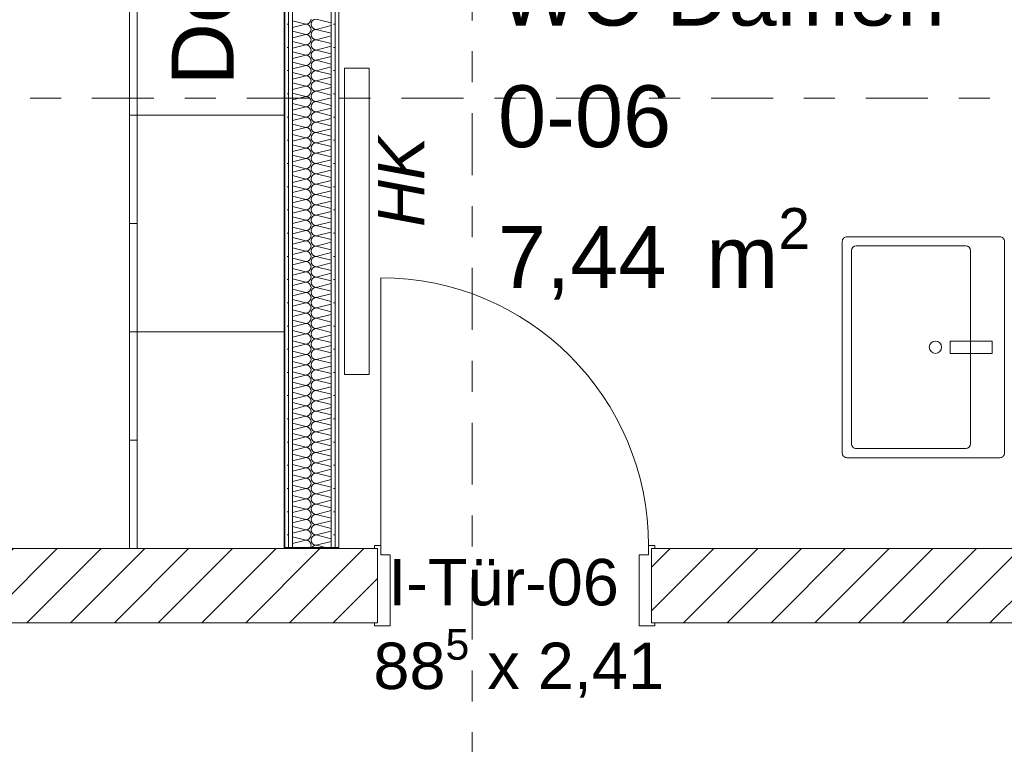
# Model space of a CAD drawing. Header units: metres. Extents: x -167 to 262, y -186 to 508.
# Tile 196 of 256: x 51.29 to 54.47, y 36.5 to 38.84. Entities that reach past the tile are written whole.
import ezdxf
from ezdxf.enums import TextEntityAlignment as Align

# ---------------------------------------------------------------- set-up
doc = ezdxf.new("R2010")
doc.units = ezdxf.units.M
doc.header["$MEASUREMENT"] = 0
doc.linetypes.add('Raster', pattern=[0.4, 0.2, -0.1, 0, -0.1])
for name, color, linetype in [('10 Wand außen', 7, 'Continuous'), ('10 Wand innen tragend', 7, 'Continuous'), ('50 Sanitäreinrichtung', 7, 'Continuous'), ('50 Staffage', 7, 'Continuous'), ('60 Auffüllung', 7, 'Continuous'), ('80 Raum', 7, 'Continuous'), ('90 Achsraster', 7, 'Continuous'), ('94 Genehmigungsplanung Bemaßung', 7, 'Continuous')]:
    doc.layers.add(name, color=color, linetype=linetype)
doc.styles.add('ERSTELLTER_STIL_1', font='arial.ttf')
doc.styles.add('ERSTELLTER_STIL_2', font='arial.ttf')
doc.styles.add('ERSTELLTER_STIL_4', font='arial.ttf')
doc.dimstyles.new('ERSTELLTER_STIL__1', dxfattribs={"dimtxt": 0.25, "dimasz": 0.19, "dimexe": 0.18, "dimexo": 0.1, "dimgap": 0, "dimtad": 1, "dimtih": 1, "dimtoh": 1, "dimzin": 0, "dimdsep": 46, "dimtxsty": 'ERSTELLTER_STIL_1', "dimblk": 'ARROWHEAD_6', "dimblk1": 'ARROWHEAD_6', "dimblk2": 'ARROWHEAD_6', "dimcen": 0.09, "dimclrd": 7, "dimclre": 7, "dimclrt": 7, "dimazin": 0, "dimtfac": 1, "dimtdec": 4, "dimtmove": 0, "dimatfit": 3, "dimfxl": 1, "dimtolj": 1, "dimtzin": 0, "dimarcsym": 0})
doc.dimstyles.new('ERSTELLTER_STIL__2', dxfattribs={"dimtxt": 0.25, "dimasz": 0.19, "dimexe": 0.18, "dimexo": 0.1, "dimgap": 0, "dimtad": 1, "dimzin": 0, "dimdsep": 46, "dimtxsty": 'ERSTELLTER_STIL_1', "dimblk": 'ARROWHEAD_6', "dimblk1": 'ARROWHEAD_6', "dimblk2": 'ARROWHEAD_6', "dimcen": 0.09, "dimclrd": 7, "dimclre": 7, "dimclrt": 7, "dimazin": 0, "dimtfac": 1, "dimtdec": 4, "dimtmove": 0, "dimatfit": 3, "dimfxl": 1, "dimtolj": 1, "dimtzin": 0, "dimarcsym": 0})
pattern_1 = [(45, (27236.13209, 33357.27905), (-0.07071067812, 0.07071067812), [])]
pattern_2 = [(0, (27236.132094, 33357.27905), (0, 0.075), [0, -0.075])]

# ---------------------------------------------------------------- blocks, each defined once
blk = doc.blocks.new('WC Damen_0-06_13_1', base_point=(53.5448, 38.5203))
at = {"layer": '80 Raum', "color": 7, "lineweight": 18, "insert": (52.8362, 38.2352), "char_height": 0.2, "attachment_point": 1, "style": 'ERSTELLTER_STIL_1'}
blk.add_mtext('\\A1;{\\pql;\\pt0,0.2;\\fArial|b0|i0|c0|p0;\\W1.000000;7,44\\fArial|b0|i0|c0|p0;\\W1.000000;\\A1{\\H.66x;\\S^  ;}\\fArial|b0|i0|c0|p0;\\W1.000000; m\\fArial|b0|i0|c0|p0;\\W1.000000;\\A1{\\H.66x;\\S2^  ;}}', dxfattribs=at)
at = {"layer": '80 Raum', "color": 7, "lineweight": 18, "style": 'ERSTELLTER_STIL_1'}
for tag, p in [('DUMMY_850', (54.2535, 39.0703)), ('ROOM_NAME', (52.8362, 39.0245)), ('DUMMY_851', (53.3851, 38.6774)), ('ROOM_NUMBER', (52.8362, 38.6317)), ('DUMMY_852', (52.8362, 38.2845))]:
    blk.add_attdef(tag, text='', height=0.2, dxfattribs=at).set_placement(p, align=Align.TOP_LEFT)
blk = doc.blocks.new('Zargentür 1-Fl 27_4')
at = {"layer": '10 Wand innen tragend', "color": 7, "linetype": 'Continuous', "lineweight": 18}
for p, q in [((0.4325, 0.01), (0.4325, 0.875)), ((-0.4325, 0.01), (-0.4525, 0.01)), ((-0.4525, 0.01), (-0.4525, 0)), ((-0.4525, 0), (-0.4425, 0)), ((-0.4425, 0), (-0.4425, -0.24)), ((-0.4325, -0.02), (-0.4325, 0.01)), ((0.4325, -0.02), (0.4325, 0.01)), ((0.4325, 0.01), (0.4525, 0.01)), ((0.4525, 0), (0.4425, 0)), ((0.4425, 0), (0.4425, -0.24)), ((0.4525, 0.01), (0.4525, 0)), ((-0.4025, -0.02), (-0.4325, -0.02)), ((-0.4025, -0.25), (-0.4025, -0.02)), ((0.4025, -0.25), (0.4025, -0.02)), ((0.4025, -0.02), (0.4325, -0.02)), ((-0.4425, -0.24), (-0.4525, -0.24)), ((-0.4525, -0.24), (-0.4525, -0.25)), ((-0.4525, -0.25), (-0.4025, -0.25)), ((0.4525, -0.25), (0.4025, -0.25)), ((0.4425, -0.24), (0.4525, -0.24)), ((0.4525, -0.24), (0.4525, -0.25))]:
    blk.add_line(p, q, dxfattribs=at)
at = {"layer": '10 Wand innen tragend', "color": 7, "linetype": 'Continuous', "lineweight": 13}
for p, q in [((-0.4425, 0), (-0.4425, -0.24)), ((-0.4425, 0), (-0.4425, -0.24)), ((0.4425, 0), (0.4425, -0.24)), ((0.4425, 0), (0.4425, -0.24))]:
    blk.add_line(p, q, dxfattribs=at)
blk.add_arc((0.4325, 0.01), 0.865, 90, 180, dxfattribs=at)
blk = doc.blocks.new('T Marker 27_20')
at = {"layer": '10 Wand innen tragend', "color": 7, "lineweight": 13, "char_height": 0.15, "attachment_point": 7, "rotation": 180, "style": 'ERSTELLTER_STIL_1'}
for s, insert in [('\\A1;{\\pql;\\pt0;\\fArial|b0|i0|c0|p0;\\W1.000000;88\\fArial|b0|i0|c0|p0;\\W1.000000;\\A1{\\H.66x;\\S5^  ;}\\fArial|b0|i0|c0|p0;\\W1.000000; x 2,41\\fArial|b0|i0|c0|p0;\\W1.000000;\\A1{\\H.66x;\\S^  ;}}', (0.4563, 0.2578)), ('\\A1;{\\pql;\\pt0;\\fArial|b0|i0|c0|p0;\\W1.000000;I-Tür-06\\fArial|b0|i0|c0|p0;\\W1.000000;\\fArial|b0|i0|c0|p0;\\W1.000000;\\fArial|b0|i0|c0|p0;\\W1.000000;}', (0.4084, -0.0542))]:
    blk.add_mtext(s, dxfattribs=dict(at, insert=insert))
blk = doc.blocks.new('*X107', base_point=(27236.1321, 33357.279))
at = {"layer": '10 Wand außen', "color": 8, "linetype": 'Continuous', "lineweight": 18}
for p, q in [((52.1722, 38.8399), (52.2154, 38.829)), ((52.2488, 38.8457), (52.2972, 38.8336)), ((52.1722, 38.8182), (52.2154, 38.829)), ((52.1722, 38.8065), (52.2154, 38.7957)), ((52.2488, 38.8124), (52.2972, 38.8245)), ((52.2488, 38.8124), (52.2972, 38.8003)), ((52.1722, 38.7849), (52.2154, 38.7957)), ((52.2488, 38.779), (52.2972, 38.7911)), ((52.2488, 38.779), (52.2972, 38.767)), ((52.1722, 38.7732), (52.2154, 38.7624)), ((52.1722, 38.7516), (52.2154, 38.7624)), ((52.2488, 38.7457), (52.2972, 38.7578)), ((52.2488, 38.7457), (52.2972, 38.7336)), ((52.1722, 38.7399), (52.2154, 38.729)), ((52.1722, 38.7182), (52.2154, 38.729)), ((52.2488, 38.7124), (52.2972, 38.7245)), ((52.2488, 38.7124), (52.2972, 38.7003)), ((52.1722, 38.7065), (52.2154, 38.6957)), ((52.1722, 38.6849), (52.2154, 38.6957)), ((52.2488, 38.679), (52.2972, 38.6911)), ((52.2488, 38.679), (52.2972, 38.667)), ((52.1722, 38.6732), (52.2154, 38.6624)), ((52.1722, 38.6516), (52.2154, 38.6624)), ((52.2488, 38.6457), (52.2972, 38.6578)), ((52.1722, 38.6399), (52.2154, 38.629)), ((52.1722, 38.6182), (52.2154, 38.629)), ((52.2488, 38.6457), (52.2972, 38.6336)), ((52.2488, 38.6124), (52.2972, 38.6245)), ((52.1722, 38.6065), (52.2154, 38.5957)), ((52.1722, 38.5849), (52.2154, 38.5957)), ((52.2488, 38.6124), (52.2972, 38.6003)), ((52.2488, 38.579), (52.2972, 38.5911)), ((52.1722, 38.5732), (52.2154, 38.5624)), ((52.1722, 38.5516), (52.2154, 38.5624)), ((52.2488, 38.579), (52.2972, 38.567)), ((52.2488, 38.5457), (52.2972, 38.5578)), ((52.1722, 38.5399), (52.2154, 38.529)), ((52.1722, 38.5182), (52.2154, 38.529)), ((52.2488, 38.5457), (52.2972, 38.5336)), ((52.2488, 38.5124), (52.2972, 38.5245)), ((52.1722, 38.5065), (52.2154, 38.4957)), ((52.1722, 38.4849), (52.2154, 38.4957)), ((52.2488, 38.5124), (52.2972, 38.5003)), ((52.2488, 38.479), (52.2972, 38.4911)), ((52.1722, 38.4732), (52.2154, 38.4624)), ((52.1722, 38.4516), (52.2154, 38.4624)), ((52.2488, 38.479), (52.2972, 38.467)), ((52.2488, 38.4457), (52.2972, 38.4578)), ((52.1722, 38.4399), (52.2154, 38.429)), ((52.1722, 38.4182), (52.2154, 38.429)), ((52.2488, 38.4457), (52.2972, 38.4336)), ((52.2488, 38.4124), (52.2972, 38.4245)), ((52.1722, 38.4065), (52.2154, 38.3957)), ((52.1722, 38.3849), (52.2154, 38.3957)), ((52.2488, 38.4124), (52.2972, 38.4003)), ((52.1722, 38.3732), (52.2154, 38.3624)), ((52.1722, 38.3516), (52.2154, 38.3624)), ((52.2488, 38.379), (52.2972, 38.3911)), ((52.2488, 38.379), (52.2972, 38.367)), ((52.1722, 38.3399), (52.2154, 38.329)), ((52.1722, 38.3182), (52.2154, 38.329)), ((52.2488, 38.3457), (52.2972, 38.3578)), ((52.2488, 38.3457), (52.2972, 38.3336)), ((52.1722, 38.3065), (52.2154, 38.2957)), ((52.2488, 38.3124), (52.2972, 38.3245)), ((52.2488, 38.3124), (52.2972, 38.3003)), ((52.1722, 38.2849), (52.2154, 38.2957)), ((52.1722, 38.2732), (52.2154, 38.2624)), ((52.2488, 38.279), (52.2972, 38.2911)), ((52.2488, 38.279), (52.2972, 38.267)), ((52.1722, 38.2516), (52.2154, 38.2624)), ((52.1722, 38.2399), (52.2154, 38.229)), ((52.2488, 38.2457), (52.2972, 38.2578)), ((52.2488, 38.2457), (52.2972, 38.2336)), ((52.1722, 38.2182), (52.2154, 38.229)), ((52.1722, 38.2065), (52.2154, 38.1957)), ((52.2488, 38.2124), (52.2972, 38.2245)), ((52.2488, 38.2124), (52.2972, 38.2003)), ((52.1722, 38.1849), (52.2154, 38.1957)), ((52.1722, 38.1732), (52.2154, 38.1624)), ((52.2488, 38.179), (52.2972, 38.1911)), ((52.2488, 38.179), (52.2972, 38.167)), ((52.1722, 38.1516), (52.2154, 38.1624)), ((52.1722, 38.1399), (52.2154, 38.129)), ((52.2488, 38.1457), (52.2972, 38.1578)), ((52.2488, 38.1457), (52.2972, 38.1336)), ((52.1722, 38.1182), (52.2154, 38.129)), ((52.1722, 38.1065), (52.2154, 38.0957)), ((52.2488, 38.1124), (52.2972, 38.1245)), ((52.2488, 38.1124), (52.2972, 38.1003)), ((52.1722, 38.0849), (52.2154, 38.0957)), ((52.2488, 38.079), (52.2972, 38.0911)), ((52.2488, 38.079), (52.2972, 38.067)), ((52.1722, 38.0732), (52.2154, 38.0624)), ((52.1722, 38.0516), (52.2154, 38.0624)), ((52.2488, 38.0457), (52.2972, 38.0578)), ((52.2488, 38.0457), (52.2972, 38.0336)), ((52.1722, 38.0399), (52.2154, 38.029)), ((52.1722, 38.0182), (52.2154, 38.029)), ((52.2488, 38.0124), (52.2972, 38.0245)), ((52.2488, 38.0124), (52.2972, 38.0003)), ((52.1722, 38.0065), (52.2154, 37.9957)), ((52.1722, 37.9849), (52.2154, 37.9957)), ((52.2488, 37.979), (52.2972, 37.9911)), ((52.2488, 37.979), (52.2972, 37.967)), ((52.1722, 37.9732), (52.2154, 37.9624)), ((52.1722, 37.9516), (52.2154, 37.9624)), ((52.2488, 37.9457), (52.2972, 37.9578)), ((52.1722, 37.9399), (52.2154, 37.929)), ((52.1722, 37.9182), (52.2154, 37.929)), ((52.2488, 37.9457), (52.2972, 37.9336)), ((52.2488, 37.9124), (52.2972, 37.9245)), ((52.1722, 37.9065), (52.2154, 37.8957)), ((52.1722, 37.8849), (52.2154, 37.8957)), ((52.2488, 37.9124), (52.2972, 37.9003)), ((52.2488, 37.879), (52.2972, 37.8911)), ((52.1722, 37.8732), (52.2154, 37.8624)), ((52.1722, 37.8516), (52.2154, 37.8624)), ((52.2488, 37.879), (52.2972, 37.867)), ((52.2488, 37.8457), (52.2972, 37.8578)), ((52.1722, 37.8399), (52.2154, 37.829)), ((52.1722, 37.8182), (52.2154, 37.829)), ((52.2488, 37.8457), (52.2972, 37.8336)), ((52.2488, 37.8124), (52.2972, 37.8245)), ((52.1722, 37.8065), (52.2154, 37.7957)), ((52.1722, 37.7849), (52.2154, 37.7957)), ((52.2488, 37.8124), (52.2972, 37.8003)), ((52.2488, 37.779), (52.2972, 37.7911)), ((52.1722, 37.7732), (52.2154, 37.7624)), ((52.1722, 37.7516), (52.2154, 37.7624)), ((52.2488, 37.779), (52.2972, 37.767)), ((52.2488, 37.7457), (52.2972, 37.7578)), ((52.1722, 37.7399), (52.2154, 37.729)), ((52.1722, 37.7182), (52.2154, 37.729)), ((52.2488, 37.7457), (52.2972, 37.7336)), ((52.2488, 37.7124), (52.2972, 37.7245)), ((52.1722, 37.7065), (52.2154, 37.6957)), ((52.1722, 37.6849), (52.2154, 37.6957)), ((52.2488, 37.7124), (52.2972, 37.7003)), ((52.1722, 37.6732), (52.2154, 37.6624)), ((52.1722, 37.6516), (52.2154, 37.6624)), ((52.2488, 37.679), (52.2972, 37.6911)), ((52.2488, 37.679), (52.2972, 37.667)), ((52.1722, 37.6399), (52.2154, 37.629)), ((52.1722, 37.6182), (52.2154, 37.629)), ((52.2488, 37.6457), (52.2972, 37.6578)), ((52.2488, 37.6457), (52.2972, 37.6336)), ((52.1722, 37.6065), (52.2154, 37.5957)), ((52.2488, 37.6124), (52.2972, 37.6245)), ((52.2488, 37.6124), (52.2972, 37.6003)), ((52.1722, 37.5849), (52.2154, 37.5957)), ((52.1722, 37.5732), (52.2154, 37.5624)), ((52.2488, 37.579), (52.2972, 37.5911)), ((52.2488, 37.579), (52.2972, 37.567)), ((52.1722, 37.5516), (52.2154, 37.5624)), ((52.1722, 37.5399), (52.2154, 37.529)), ((52.2488, 37.5457), (52.2972, 37.5578)), ((52.2488, 37.5457), (52.2972, 37.5336)), ((52.1722, 37.5182), (52.2154, 37.529)), ((52.1722, 37.5065), (52.2154, 37.4957)), ((52.2488, 37.5124), (52.2972, 37.5245)), ((52.2488, 37.5124), (52.2972, 37.5003)), ((52.1722, 37.4849), (52.2154, 37.4957)), ((52.1722, 37.4732), (52.2154, 37.4624)), ((52.2488, 37.479), (52.2972, 37.4911)), ((52.2488, 37.479), (52.2972, 37.467)), ((52.1722, 37.4516), (52.2154, 37.4624)), ((52.1722, 37.4399), (52.2154, 37.429)), ((52.2488, 37.4457), (52.2972, 37.4578)), ((52.2488, 37.4457), (52.2972, 37.4336)), ((52.1722, 37.4182), (52.2154, 37.429)), ((52.1722, 37.4065), (52.2154, 37.3957)), ((52.2488, 37.4124), (52.2972, 37.4245)), ((52.2488, 37.4124), (52.2972, 37.4003)), ((52.1722, 37.3849), (52.2154, 37.3957)), ((52.2488, 37.379), (52.2972, 37.3911)), ((52.2488, 37.379), (52.2972, 37.367)), ((52.1722, 37.3732), (52.2154, 37.3624)), ((52.1722, 37.3516), (52.2154, 37.3624)), ((52.2488, 37.3457), (52.2972, 37.3578)), ((52.2488, 37.3457), (52.2972, 37.3336)), ((52.1722, 37.3399), (52.2154, 37.329)), ((52.1722, 37.3182), (52.2154, 37.329)), ((52.2488, 37.3124), (52.2972, 37.3245)), ((52.2488, 37.3124), (52.2972, 37.3003)), ((52.1722, 37.3065), (52.2154, 37.2957)), ((52.1722, 37.2849), (52.2154, 37.2957)), ((52.2488, 37.279), (52.2972, 37.2911)), ((52.2488, 37.279), (52.2972, 37.267)), ((52.1722, 37.2732), (52.2154, 37.2624)), ((52.1722, 37.2516), (52.2154, 37.2624)), ((52.2488, 37.2457), (52.2972, 37.2578)), ((52.1722, 37.2399), (52.2154, 37.229)), ((52.1722, 37.2182), (52.2154, 37.229)), ((52.2488, 37.2457), (52.2972, 37.2336)), ((52.2488, 37.2124), (52.2972, 37.2245)), ((52.1722, 37.2065), (52.2154, 37.1957)), ((52.1722, 37.1849), (52.2154, 37.1957)), ((52.2488, 37.2124), (52.2972, 37.2003)), ((52.2488, 37.179), (52.2972, 37.1911)), ((52.1722, 37.1732), (52.2154, 37.1624)), ((52.1722, 37.1516), (52.2154, 37.1624)), ((52.2488, 37.179), (52.2972, 37.167)), ((52.2488, 37.1457), (52.2972, 37.1578)), ((52.1722, 37.1399), (52.1791, 37.1381)), ((52.2488, 37.1457), (52.2791, 37.1381))]:
    blk.add_line(p, q, dxfattribs=at)
for centre, start, end in [((52.2154, 38.8457), 270, 0), ((52.2488, 38.829), 90, 180), ((52.2154, 38.8124), 0, 90), ((52.2154, 38.8124), 270, 0), ((52.2488, 38.829), 180, 270), ((52.2488, 38.7957), 90, 180), ((52.2154, 38.779), 0, 90), ((52.2154, 38.779), 270, 0), ((52.2488, 38.7957), 180, 270), ((52.2488, 38.7624), 90, 180), ((52.2154, 38.7457), 0, 90), ((52.2154, 38.7457), 270, 0), ((52.2488, 38.7624), 180, 270), ((52.2488, 38.729), 90, 180), ((52.2154, 38.7124), 0, 90), ((52.2154, 38.7124), 270, 0), ((52.2488, 38.729), 180, 270), ((52.2488, 38.6957), 90, 180), ((52.2154, 38.679), 0, 90), ((52.2154, 38.679), 270, 0), ((52.2488, 38.6957), 180, 270), ((52.2488, 38.6624), 90, 180), ((52.2154, 38.6457), 0, 90), ((52.2488, 38.6624), 180, 270), ((52.2154, 38.6457), 270, 0), ((52.2154, 38.6124), 0, 90), ((52.2488, 38.629), 90, 180), ((52.2488, 38.629), 180, 270), ((52.2154, 38.6124), 270, 0), ((52.2154, 38.579), 0, 90), ((52.2488, 38.5957), 90, 180), ((52.2488, 38.5957), 180, 270), ((52.2154, 38.579), 270, 0), ((52.2154, 38.5457), 0, 90), ((52.2488, 38.5624), 90, 180), ((52.2488, 38.5624), 180, 270), ((52.2154, 38.5457), 270, 0), ((52.2154, 38.5124), 0, 90), ((52.2488, 38.529), 90, 180), ((52.2488, 38.529), 180, 270), ((52.2154, 38.5124), 270, 0), ((52.2154, 38.479), 0, 90), ((52.2488, 38.4957), 90, 180), ((52.2488, 38.4957), 180, 270), ((52.2154, 38.479), 270, 0), ((52.2154, 38.4457), 0, 90), ((52.2488, 38.4624), 90, 180), ((52.2488, 38.4624), 180, 270), ((52.2154, 38.4457), 270, 0), ((52.2154, 38.4124), 0, 90), ((52.2488, 38.429), 90, 180), ((52.2488, 38.429), 180, 270), ((52.2154, 38.4124), 270, 0), ((52.2154, 38.379), 0, 90), ((52.2488, 38.3957), 90, 180), ((52.2488, 38.3957), 180, 270), ((52.2154, 38.379), 270, 0), ((52.2154, 38.3457), 0, 90), ((52.2488, 38.3624), 90, 180), ((52.2488, 38.3624), 180, 270), ((52.2154, 38.3457), 270, 0), ((52.2154, 38.3124), 0, 90), ((52.2488, 38.329), 90, 180), ((52.2488, 38.329), 180, 270), ((52.2154, 38.3124), 270, 0), ((52.2488, 38.2957), 90, 180), ((52.2154, 38.279), 0, 90), ((52.2154, 38.279), 270, 0), ((52.2488, 38.2957), 180, 270), ((52.2488, 38.2624), 90, 180), ((52.2154, 38.2457), 0, 90), ((52.2154, 38.2457), 270, 0), ((52.2488, 38.2624), 180, 270), ((52.2488, 38.229), 90, 180), ((52.2154, 38.2124), 0, 90), ((52.2154, 38.2124), 270, 0), ((52.2488, 38.229), 180, 270), ((52.2488, 38.1957), 90, 180), ((52.2154, 38.179), 0, 90), ((52.2154, 38.179), 270, 0), ((52.2488, 38.1957), 180, 270), ((52.2488, 38.1624), 90, 180), ((52.2154, 38.1457), 0, 90), ((52.2154, 38.1457), 270, 0), ((52.2488, 38.1624), 180, 270), ((52.2488, 38.129), 90, 180), ((52.2154, 38.1124), 0, 90), ((52.2154, 38.1124), 270, 0), ((52.2488, 38.129), 180, 270), ((52.2488, 38.0957), 90, 180), ((52.2154, 38.079), 0, 90), ((52.2154, 38.079), 270, 0), ((52.2488, 38.0957), 180, 270), ((52.2488, 38.0624), 90, 180), ((52.2154, 38.0457), 0, 90), ((52.2154, 38.0457), 270, 0), ((52.2488, 38.0624), 180, 270), ((52.2488, 38.029), 90, 180), ((52.2154, 38.0124), 0, 90), ((52.2154, 38.0124), 270, 0), ((52.2488, 38.029), 180, 270), ((52.2488, 37.9957), 90, 180), ((52.2154, 37.979), 0, 90), ((52.2154, 37.979), 270, 0), ((52.2488, 37.9957), 180, 270), ((52.2488, 37.9624), 90, 180), ((52.2154, 37.9457), 0, 90), ((52.2488, 37.9624), 180, 270), ((52.2154, 37.9457), 270, 0), ((52.2154, 37.9124), 0, 90), ((52.2488, 37.929), 90, 180), ((52.2488, 37.929), 180, 270), ((52.2154, 37.9124), 270, 0), ((52.2154, 37.879), 0, 90), ((52.2488, 37.8957), 90, 180), ((52.2488, 37.8957), 180, 270), ((52.2154, 37.879), 270, 0), ((52.2154, 37.8457), 0, 90), ((52.2488, 37.8624), 90, 180), ((52.2488, 37.8624), 180, 270), ((52.2154, 37.8457), 270, 0), ((52.2154, 37.8124), 0, 90), ((52.2488, 37.829), 90, 180), ((52.2488, 37.829), 180, 270), ((52.2154, 37.8124), 270, 0), ((52.2154, 37.779), 0, 90), ((52.2488, 37.7957), 90, 180), ((52.2488, 37.7957), 180, 270), ((52.2154, 37.779), 270, 0), ((52.2154, 37.7457), 0, 90), ((52.2488, 37.7624), 90, 180), ((52.2488, 37.7624), 180, 270), ((52.2154, 37.7457), 270, 0), ((52.2154, 37.7124), 0, 90), ((52.2488, 37.729), 90, 180), ((52.2488, 37.729), 180, 270), ((52.2154, 37.7124), 270, 0), ((52.2154, 37.679), 0, 90), ((52.2488, 37.6957), 90, 180), ((52.2488, 37.6957), 180, 270), ((52.2154, 37.679), 270, 0), ((52.2154, 37.6457), 0, 90), ((52.2488, 37.6624), 90, 180), ((52.2488, 37.6624), 180, 270), ((52.2154, 37.6457), 270, 0), ((52.2154, 37.6124), 0, 90), ((52.2488, 37.629), 90, 180), ((52.2488, 37.629), 180, 270), ((52.2154, 37.6124), 270, 0), ((52.2488, 37.5957), 90, 180), ((52.2154, 37.579), 0, 90), ((52.2154, 37.579), 270, 0), ((52.2488, 37.5957), 180, 270), ((52.2488, 37.5624), 90, 180), ((52.2154, 37.5457), 0, 90), ((52.2154, 37.5457), 270, 0), ((52.2488, 37.5624), 180, 270), ((52.2488, 37.529), 90, 180), ((52.2154, 37.5124), 0, 90), ((52.2154, 37.5124), 270, 0), ((52.2488, 37.529), 180, 270), ((52.2488, 37.4957), 90, 180), ((52.2154, 37.479), 0, 90), ((52.2154, 37.479), 270, 0), ((52.2488, 37.4957), 180, 270), ((52.2488, 37.4624), 90, 180), ((52.2154, 37.4457), 0, 90), ((52.2154, 37.4457), 270, 0), ((52.2488, 37.4624), 180, 270), ((52.2488, 37.429), 90, 180), ((52.2154, 37.4124), 0, 90), ((52.2154, 37.4124), 270, 0), ((52.2488, 37.429), 180, 270), ((52.2488, 37.3957), 90, 180), ((52.2154, 37.379), 0, 90), ((52.2154, 37.379), 270, 0), ((52.2488, 37.3957), 180, 270), ((52.2488, 37.3624), 90, 180), ((52.2154, 37.3457), 0, 90), ((52.2154, 37.3457), 270, 0), ((52.2488, 37.3624), 180, 270), ((52.2488, 37.329), 90, 180), ((52.2154, 37.3124), 0, 90), ((52.2154, 37.3124), 270, 0), ((52.2488, 37.329), 180, 270), ((52.2488, 37.2957), 90, 180), ((52.2154, 37.279), 0, 90), ((52.2154, 37.279), 270, 0), ((52.2488, 37.2957), 180, 270), ((52.2488, 37.2624), 90, 180), ((52.2154, 37.2457), 0, 90), ((52.2488, 37.2624), 180, 270), ((52.2154, 37.2457), 270, 0), ((52.2154, 37.2124), 0, 90), ((52.2488, 37.229), 90, 180), ((52.2488, 37.229), 180, 270), ((52.2154, 37.2124), 270, 0), ((52.2154, 37.179), 0, 90), ((52.2488, 37.1957), 90, 180), ((52.2488, 37.1957), 180, 270), ((52.2154, 37.179), 270, 0), ((52.2154, 37.1457), 0, 90), ((52.2488, 37.1624), 90, 180), ((52.2488, 37.1624), 180, 270), ((52.2154, 37.1457), 332.9336, 0), ((52.2488, 37.129), 90, 146.9769)]:
    blk.add_arc(centre, 0.0167, start, end, dxfattribs=at)
blk = doc.blocks.new('Standard-Rastermarker_139')
at = {"layer": '90 Achsraster', "color": 14, "linetype": 'Raster', "lineweight": 18, "true_color": 0xa80000}
blk.add_line((1, 0), (45.4427, 0), dxfattribs=at)
at = {"layer": '90 Achsraster', "color": 14, "lineweight": 18, "true_color": 0xa80000, "style": 'ERSTELLTER_STIL_2'}
for tag, p in [('AC_MarkerText_1_0', (-0.35, 0.15)), ('AC_MarkerText_1_1', (46.7927, 0.15))]:
    blk.add_attdef(tag, text='', height=0.3, dxfattribs=at).set_placement(p, align=Align.TOP_CENTER)
blk = doc.blocks.new('Büroschrank 27')
at = {"layer": '50 Sanitäreinrichtung', "color": 7, "linetype": 'Continuous', "lineweight": 13}
for p, q in [((0, 0.025), (0.7, 0.025)), ((0, 0), (0, 0.025)), ((0.35, 0), (0.35, 0.025))]:
    blk.add_line(p, q, dxfattribs=at)
at = {"layer": '50 Sanitäreinrichtung', "color": 7, "linetype": 'Continuous', "lineweight": 13, "flags": 128}
blk.add_lwpolyline([(0, 0), (0.7, 0), (0.7, 0.5), (0, 0.5)], close=True, dxfattribs=at)
blk = doc.blocks.new('Waschbecken 01 27_2')
at = {"layer": '50 Sanitäreinrichtung', "color": 7, "linetype": 'Continuous', "lineweight": 13}
for p, q in [((-0.3271, -0.4788), (-0.3271, -0.125)), ((-0.3121, -0.11), (0.3121, -0.11)), ((0.3271, -0.125), (0.3271, -0.4788)), ((0.3121, -0.4938), (-0.3121, -0.4938))]:
    blk.add_line(p, q, dxfattribs=at)
at = {"layer": '50 Sanitäreinrichtung', "color": 7, "linetype": 'Continuous', "lineweight": 13, "flags": 128}
blk.add_lwpolyline([(-0.3421, 0), (0.3421, 0, -0.414214), (0.3571, -0.015), (0.3571, -0.5088, -0.414214), (0.3421, -0.5238), (-0.3421, -0.5238, -0.414214), (-0.3571, -0.5088), (-0.3571, -0.015, -0.414214)], format="xyb", close=True, dxfattribs=at)
blk.add_lwpolyline([(-0.02, -0.175), (0.02, -0.175), (0.02, -0.04), (-0.02, -0.04)], close=True, dxfattribs=at)
at = {"layer": '50 Sanitäreinrichtung', "color": 7, "linetype": 'Continuous', "lineweight": 13}
blk.add_circle((0, -0.2228), 0.02, dxfattribs=at)
for centre, start, end in [((-0.3121, -0.125), 90, 180), ((0.3121, -0.125), 0, 90), ((-0.3121, -0.4788), 180, 270), ((0.3121, -0.4788), 270, 0)]:
    blk.add_arc(centre, 0.015, start, end, dxfattribs=at)
blk = doc.blocks.new('Heizkörper 4 27_3')
at = {"layer": '50 Staffage', "color": 7, "linetype": 'Continuous', "lineweight": 13}
for p, q in [((0, 0.08), (0.9896, 0.08)), ((0, 0), (0, 0.08)), ((0.9896, 0.08), (0.9896, 0)), ((0.9896, 0), (0, 0))]:
    blk.add_line(p, q, dxfattribs=at)
blk = doc.blocks.new('*D477', base_point=(27236.1321, 33357.279))
at = {"layer": '94 Genehmigungsplanung Bemaßung', "color": 7, "linetype": 'Continuous', "lineweight": 13}
for p, q in [((38.2411, 45.7456), (38.2411, 46.1206)), ((57.8425, 45.7456), (57.8425, 46.1206)), ((38.3411, 46.0331), (38.1411, 45.8331)), ((57.9425, 46.0331), (57.7425, 45.8331)), ((38.2411, 45.9331), (57.8425, 45.9331))]:
    blk.add_line(p, q, dxfattribs=at)
at = {"layer": '94 Genehmigungsplanung Bemaßung', "color": 7, "lineweight": 13, "char_height": 0.25, "attachment_point": 7, "style": 'ERSTELLTER_STIL_1'}
for s, insert in [('\\A1;{\\pql;\\fArial|b0|i0|c0|p0;\\W1.000000;19,60}', (47.4221, 45.9831)), ('\\A1;{\\pql;\\fArial|b0|i0|c0|p0;\\W1.000000;32}', (57.3611, 45.9831))]:
    blk.add_mtext(s, dxfattribs=dict(at, insert=insert))
blk = doc.blocks.new('ARROWHEAD_6')
at = {"color": 0, "linetype": 'Continuous', "lineweight": 0}
for p, q in [((-0.5, -0.5), (0.5, 0.5)), ((0, 0), (-1, 0))]:
    blk.add_line(p, q, dxfattribs=at)
blk = doc.blocks.new('*D486', base_point=(27236.1321, 33357.279))
at = {"layer": '94 Genehmigungsplanung Bemaßung', "color": 7, "linetype": 'Continuous', "lineweight": 13}
for p, q in [((60.8659, 36.9952), (61.0659, 36.7952)), ((61.1534, 36.8952), (60.7784, 36.8952)), ((60.9659, 34.8852), (60.9659, 36.8952)), ((60.8659, 34.9852), (61.0659, 34.7852)), ((61.1534, 34.8852), (60.7784, 34.8852))]:
    blk.add_line(p, q, dxfattribs=at)
at = {"layer": '94 Genehmigungsplanung Bemaßung', "color": 7, "lineweight": 13, "char_height": 0.25, "attachment_point": 7, "rotation": 90, "style": 'ERSTELLTER_STIL_1'}
for s, insert in [('\\A1;{\\pql;\\fArial|b0|i0|c0|p0;\\W1.000000;24}', (60.9159, 36.4138)), ('\\A1;{\\pql;\\fArial|b0|i0|c0|p0;\\W1.000000;2,01}', (60.9159, 35.3659))]:
    blk.add_mtext(s, dxfattribs=dict(at, insert=insert))
blk = doc.blocks.new('*D487', base_point=(27236.1321, 33357.279))
at = {"layer": '94 Genehmigungsplanung Bemaßung', "color": 7, "linetype": 'Continuous', "lineweight": 13}
for p, q in [((60.8659, 37.2352), (61.0659, 37.0352)), ((61.1534, 37.1352), (60.7784, 37.1352)), ((60.9659, 36.8952), (60.9659, 37.1352)), ((60.8659, 36.9952), (61.0659, 36.7952)), ((61.1534, 36.8952), (60.7784, 36.8952))]:
    blk.add_line(p, q, dxfattribs=at)
blk = doc.blocks.new('*D488', base_point=(27236.1321, 33357.279))
at = {"layer": '94 Genehmigungsplanung Bemaßung', "color": 7, "linetype": 'Continuous', "lineweight": 13}
for p, q in [((60.8659, 43.7797), (61.0659, 43.5797)), ((61.1534, 43.6797), (60.7784, 43.6797)), ((60.9659, 37.1352), (60.9659, 43.6797)), ((60.8659, 37.2352), (61.0659, 37.0352)), ((61.1534, 37.1352), (60.7784, 37.1352))]:
    blk.add_line(p, q, dxfattribs=at)
at = {"layer": '94 Genehmigungsplanung Bemaßung', "color": 7, "lineweight": 13, "char_height": 0.25, "attachment_point": 7, "rotation": 90, "style": 'ERSTELLTER_STIL_1'}
for s, insert in [('\\A1;{\\pql;\\fArial|b0|i0|c0|p0;\\W1.000000;32}', (60.9159, 43.1983)), ('\\A1;{\\pql;\\fArial|b0|i0|c0|p0;\\W1.000000;6,54\\fArial|b0|i0|c0|p0;\\W1.000000;\\A1{\\H.66x;\\S5^  ;}}', (60.9759, 39.8202))]:
    blk.add_mtext(s, dxfattribs=dict(at, insert=insert))
blk = doc.blocks.new('*D491', base_point=(27236.1321, 33357.279))
at = {"layer": '94 Genehmigungsplanung Bemaßung', "color": 7, "linetype": 'Continuous', "lineweight": 13}
for p, q in [((62.3525, 43.9997), (62.3525, 44.1497)), ((62.4525, 43.8997), (62.2525, 44.0997)), ((62.54, 43.9997), (62.165, 43.9997)), ((62.3525, 28.1797), (62.3525, 43.9997)), ((62.2525, 28.2797), (62.4525, 28.0797)), ((62.54, 28.1797), (62.165, 28.1797))]:
    blk.add_line(p, q, dxfattribs=at)
at = {"layer": '94 Genehmigungsplanung Bemaßung', "color": 7, "lineweight": 13, "insert": (62.3025, 35.6607), "char_height": 0.25, "attachment_point": 7, "rotation": 90, "style": 'ERSTELLTER_STIL_1'}
blk.add_mtext('\\A1;{\\pql;\\fArial|b0|i0|c0|p0;\\W1.000000;15,82}', dxfattribs=at)
blk = doc.blocks.new('Standard-Rastermarker_138')
at = {"layer": '90 Achsraster', "color": 14, "linetype": 'Raster', "lineweight": 18, "true_color": 0xa80000}
blk.add_line((1, 0), (24.6809, 0), dxfattribs=at)
at = {"layer": '90 Achsraster', "color": 14, "lineweight": 18, "true_color": 0xa80000, "style": 'ERSTELLTER_STIL_2'}
for tag, p in [('AC_MarkerText_1_0', (-0.5686, -0.0686)), ('AC_MarkerText_1_1', (25.8123, -0.0686))]:
    blk.add_attdef(tag, text='', height=0.3, rotation=90, dxfattribs=at).set_placement(p, align=Align.TOP_CENTER)

msp = doc.modelspace()

# ---------------------------------------------------------------- hatches: boundary and pattern name
at = {"layer": '10 Wand außen', "linetype": 'Continuous', "lineweight": 13, "true_color": 0x000100}
h = msp.add_hatch(dxfattribs=at)
h.set_pattern_fill('Gipskarton_0001', color=98, style=0, pattern_type=2)
h.set_pattern_definition(pattern_2)
h.paths.add_polyline_path([(52.1472, 40.8378), (52.1472, 37.1381), (52.1597, 37.1381), (52.1597, 40.8378)])
h = msp.add_hatch(dxfattribs=at)
h.set_pattern_fill('Gipskarton_0001', color=98, style=0, pattern_type=2)
h.set_pattern_definition(pattern_2)
h.paths.add_polyline_path([(52.1597, 40.8253), (52.1597, 37.1381), (52.1722, 37.1381), (52.1722, 40.8253)])
h = msp.add_hatch(dxfattribs=at)
h.set_pattern_fill('Gipskarton_0001', color=98, style=0, pattern_type=2)
h.set_pattern_definition(pattern_2)
h.paths.add_polyline_path([(52.2972, 40.6878), (52.2972, 37.1381), (52.3097, 37.1381), (52.3097, 40.6878)])
h = msp.add_hatch(dxfattribs=at)
h.set_pattern_fill('Gipskarton_0001', color=98, style=0, pattern_type=2)
h.set_pattern_definition(pattern_2)
h.paths.add_polyline_path([(52.3097, 40.6003), (52.3097, 37.1381), (52.3222, 37.1381), (52.3222, 40.6003)])
at = {"layer": '10 Wand innen tragend', "linetype": 'Continuous', "lineweight": 13, "true_color": 0x000100}
h = msp.add_hatch(dxfattribs=at)
h.set_pattern_fill('MW_Hochlochziegel_0001', color=98, style=0, pattern_type=2)
h.set_pattern_definition(pattern_1)
h.paths.add_polyline_path([(51.1349, 37.1352), (51.1349, 36.8952), (52.4472, 36.8952), (52.4472, 37.1352)])
h = msp.add_hatch(dxfattribs=at)
h.set_pattern_fill('MW_Hochlochziegel_0001', color=98, style=0, pattern_type=2)
h.set_pattern_definition(pattern_1)
h.paths.add_polyline_path([(56.0975, 37.1352), (53.3322, 37.1352), (53.3322, 36.8952), (56.0975, 36.8952)])
at = {"layer": '60 Auffüllung', "linetype": 'Continuous', "lineweight": 18, "true_color": 0xefefef}
h = msp.add_hatch(dxfattribs=at)
h.set_pattern_fill('Erde_1_0001', style=0, pattern_type=2)
h.set_pattern_definition([(0, (27236.1321, 33357.27905), (0, 0.779422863), [0.04875, -0.40125]), (0, (27236.3571, 33357.66876), (0, 0.779422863), [0.04875, -0.40125]), (60, (27236.1321, 33357.27905), (-0.675, 0.389711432), [0.04875, -0.40125]), (60, (27236.5821, 33357.27905), (-0.675, 0.389711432), [0.04875, -0.40125]), (120, (27236.18084, 33357.27905), (0.675, 0.389711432), [0.04875, -0.40125]), (120, (27236.63084, 33357.27905), (0.675, 0.389711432), [0.04875, -0.40125]), (0, (27236.1321, 33357.35405), (0, 0.15), [0, -0.15, 0, -0.225]), (45, (27236.2071, 33357.35405), (-0.1060660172, 0.1060660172), [0, -0.1125, 0, -0.1875])])
h.paths.add_polyline_path([(2.3366, 24.8593), (2.3419, 13.496, 0.033836), (8.8613, 14.0911, 0.026308), (13.8582, 15.1616, -0.024635), (17.3411, 16.2775), (17.3411, 24.6258), (15.3411, 24.6258), (15.3411, 30.4887), (17.3411, 30.4887), (17.3411, 43.9997), (58.1625, 43.9997), (58.1625, 45.7494), (101.6632, 45.7486), (101.6702, 49.0078), (2.342, 49.0078)])
h.paths.add_polyline_path([(9.5982, 27.1903), (4.651, 27.1903), (4.651, 42.9257), (4.651, 43.8257), (9.5982, 43.8257), (9.5982, 42.9257)], flags=0)
h.paths.add_polyline_path([(14.4618, 25.704, -0.414214), (13.8618, 26.304, -0.414214), (14.4618, 26.904, -0.414214), (15.0618, 26.304, -0.414214)], flags=0)

# ---------------------------------------------------------------- linework, layer by layer
at = {"layer": '10 Wand außen', "color": 7, "linetype": 'Continuous', "lineweight": 13}
for p, q in [((52.1597, 40.8253), (52.1597, 37.1381)), ((52.1722, 40.7003), (52.1722, 37.1381)), ((52.2972, 37.1381), (52.2972, 40.7003)), ((52.3097, 37.1381), (52.3097, 40.6003))]:
    msp.add_line(p, q, dxfattribs=at)
at = {"layer": '10 Wand außen', "color": 7, "linetype": 'Continuous', "lineweight": 13, "flags": 128}
for points in [[(52.1472, 40.8503), (52.1472, 37.1381)], [(52.3222, 37.1381), (52.3222, 40.6003)], [(52.1472, 37.1381), (52.1597, 37.1381)], [(52.1597, 37.1381), (52.1722, 37.1381)], [(52.1722, 37.1381), (52.2972, 37.1381)], [(52.2972, 37.1381), (52.3097, 37.1381)], [(52.3097, 37.1381), (52.3222, 37.1381)]]:
    msp.add_lwpolyline(points, dxfattribs=at)
at = {"layer": '10 Wand innen tragend', "color": 7, "linetype": 'Continuous', "lineweight": 13}
for p, q in [((52.4472, 37.1352), (52.4472, 36.8952)), ((53.3322, 37.1352), (53.3322, 36.8952))]:
    msp.add_line(p, q, dxfattribs=at)
at = {"layer": '10 Wand innen tragend', "color": 7, "linetype": 'Continuous', "lineweight": 13, "flags": 128}
for points in [[(52.4472, 37.1352), (51.1349, 37.1352)], [(56.0975, 37.1352), (53.3322, 37.1352)], [(51.1349, 36.8952), (52.4472, 36.8952)], [(53.3322, 36.8952), (56.0975, 36.8952)]]:
    msp.add_lwpolyline(points, dxfattribs=at)

# ---------------------------------------------------------------- block references
at = {"layer": '10 Wand außen', "color": 7, "lineweight": 35}
msp.add_blockref('*X107', (27236.1321, 33357.279), dxfattribs=at)
at = {"layer": '10 Wand innen tragend', "color": 7, "linetype": 'Continuous', "lineweight": 18, "xscale": -1}
msp.add_blockref('Zargentür 1-Fl 27_4', (52.8897, 37.1352), dxfattribs=at)
at = {"layer": '10 Wand innen tragend', "color": 7, "lineweight": 13, "rotation": 180}
msp.add_blockref('T Marker 27_20', (52.8897, 36.8952), dxfattribs=at)
at = {"layer": '50 Sanitäreinrichtung', "color": 7, "linetype": 'Continuous', "lineweight": 18, "rotation": 270}
for name, p in [('Büroschrank 27', (51.6455, 39.2352)), ('Büroschrank 27', (51.6455, 38.5352)), ('Waschbecken 01 27_2', (54.472, 37.7856)), ('Büroschrank 27', (51.6455, 37.8352))]:
    msp.add_blockref(name, p, dxfattribs=at)
at = {"layer": '50 Staffage', "color": 7, "linetype": 'Continuous', "lineweight": 13, "rotation": 90}
msp.add_blockref('Heizkörper 4 27_3', (52.4203, 37.6978), dxfattribs=at)
at = {"layer": '80 Raum', "color": 7, "linetype": 'Continuous', "lineweight": 18}
msp.add_blockref('WC Damen_0-06_13_1', (53.5448, 38.5203), dxfattribs=at).add_auto_attribs({'ROOM_NAME': 'WC Damen', 'ROOM_NUMBER': '0-06'})
at = {"layer": '90 Achsraster', "color": 7, "linetype": 'Continuous', "lineweight": 18, "rotation": 270}
msp.add_blockref('Standard-Rastermarker_138', (52.7525, 47.5416), dxfattribs=at)
at = {"layer": '90 Achsraster', "color": 7, "linetype": 'Continuous', "lineweight": 18}
msp.add_blockref('Standard-Rastermarker_139', (13.5244, 38.5897), dxfattribs=at)

# ---------------------------------------------------------------- texts
at = {"layer": '10 Wand außen', "color": 8, "linetype": 'Continuous', "lineweight": 18, "insert": (52.4482, 38.174), "char_height": 0.15, "attachment_point": 1, "rotation": 90, "style": 'ERSTELLTER_STIL_4'}
msp.add_mtext('\\A1;{\\pql;\\fArial|b0|i1|c0|p0;\\W1.000000;HK}', dxfattribs=at)
at = {"layer": '50 Sanitäreinrichtung', "color": 8, "linetype": 'Continuous', "lineweight": 18, "insert": (51.7817, 38.6311), "char_height": 0.2, "attachment_point": 1, "rotation": 90, "style": 'ERSTELLTER_STIL_1'}
msp.add_mtext('\\A1;{\\pql;\\fArial|b0|i0|c0|p0;\\W1.000000;Doppelspinde}', dxfattribs=at)

# ---------------------------------------------------------------- dimensions: what is measured, and where the dimension line sits
at = {"layer": '94 Genehmigungsplanung Bemaßung', "color": 7, "linetype": 'Continuous', "lineweight": 13}
dim = msp.add_linear_dim(base=(57.8425, 45.9331), p1=(38.2411, 36.0897), p2=(57.8425, 43.6597), dimstyle='ERSTELLTER_STIL__1', dxfattribs=at)
dim.commit()
dim.dimension.update_dxf_attribs({"geometry": '*D477', "text_midpoint": (47.8409, 46.1081), "dimtype": 160})
for base, p1, p2, picture, middle in [((62.3525, 43.9997), (58.1625, 28.1797), (47.9546, 43.9997), '*D491', (62.1775, 36.0795)), ((60.9659, 43.6797), (48.0368, 37.1352), (57.5039, 43.6797), '*D488', (60.7909, 40.4804)), ((60.9659, 37.1352), (48.0368, 36.8952), (48.0368, 37.1352), '*D487', (60.7909, 36.6041)), ((60.9659, 36.8952), (51.5102, 34.8852), (48.0368, 36.8952), '*D486', (60.7909, 35.6895))]:
    dim = msp.add_linear_dim(base=base, p1=p1, p2=p2, angle=90, dimstyle='ERSTELLTER_STIL__2', dxfattribs=at)
    dim.commit()
    dim.dimension.update_dxf_attribs({"geometry": picture, "text_midpoint": middle, "dimtype": 160, "text_rotation": 90})

doc.saveas('drawing.dxf')
